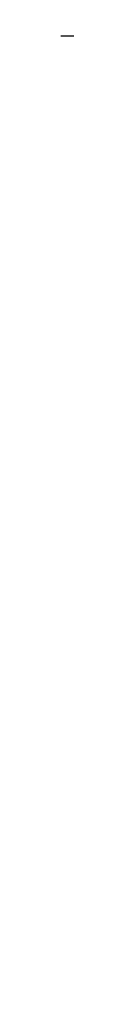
# Model space of a CAD drawing. Header units: millimetres. Extents: x 309 to 494, y 52 to 496.
# Tile 53 of 71: x 401.35081 to 401.35298, y 107.41607 to 107.81206. Entities that reach past the tile are written whole.
import ezdxf

# ---------------------------------------------------------------- set-up
doc = ezdxf.new("R2010")
doc.units = ezdxf.units.MM
doc.header["$LTSCALE"] = 47.498
doc.layers.get('0').update_dxf_attribs({"linetype": 'CONTINUOUS'})
doc.layers.add('KONSTR_EL', color=7, linetype='CONTINUOUS')

msp = doc.modelspace()

# ---------------------------------------------------------------- linework, layer by layer
at = {"color": 7, "linetype": 'CONTINUOUS'}
msp.add_arc((401.35066, 90.80547), 65, 7.069714, 172.930286, dxfattribs=at)
at = {"layer": 'KONSTR_EL', "color": 4, "linetype": 'CONTINUOUS'}
for radius in [34, 27.2, 20.4]:
    msp.add_circle((401.35066, 90.80547), radius, dxfattribs=at)
msp.add_arc((401.35066, 90.80547), 17, 180, 90, dxfattribs=at)

doc.saveas('drawing.dxf')
